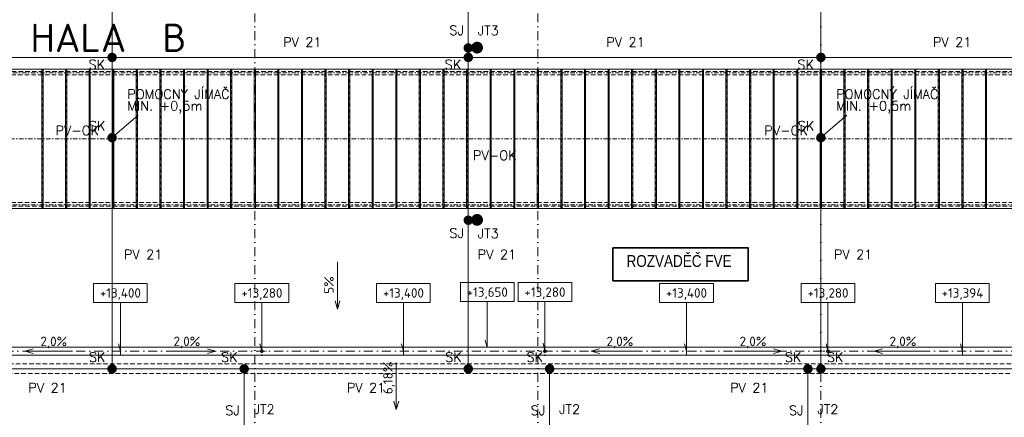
# Model space of a CAD drawing. Header units: millimetres. Extents: x -385852 to 693036, y -525006 to 444206.
# Tile 33 of 156: x 32032 to 73775, y 174497 to 191349. Entities that reach past the tile are written whole.
import ezdxf
from ezdxf.enums import TextEntityAlignment as Align

# ---------------------------------------------------------------- set-up
doc = ezdxf.new("R2010")
doc.units = ezdxf.units.MM
for name, pattern in [('CENTERX2', [101.6, 63.5, -12.7, 12.7, -12.7]), ('DASHDOT', [25.4, 12.7, -6.35, 0, -6.35]), ('ČÁRKOVANÁ', [19.05, 12.7, -6.35])]:
    doc.linetypes.add(name, pattern=pattern)
for name, color, linetype in [('0-DRAT-8MM', 5, 'Continuous'), ('6-TEXT', 3, 'Continuous'), ('JT-TYC', 5, 'Continuous'), ('LEGENDA', 3, 'Continuous'), ('SJ-SVORKA', 5, 'Continuous'), ('SK-SVORKA', 5, 'Continuous')]:
    doc.layers.add(name, color=color, linetype=linetype)
for name, color, linetype, lineweight in [('___FVE_návrh var.2', 6, 'Continuous', 5), ('A99_N_kce-pohl', 7, 'Continuous', 9), ('A99_N_koty-vysk', 8, 'Continuous', 9), ('A99_N_txt-popis-200', 240, 'Continuous', 5), ('A99_S_osy', 1, 'CENTERX2', 5)]:
    doc.layers.add(name, color=color, linetype=linetype, lineweight=lineweight)
doc.styles.add('A99_kota', font='isocpeur.ttf', dxfattribs={"height": 2})
doc.styles.add('ad_popis 100', font='isocpeur.ttf', dxfattribs={"height": 200})
doc.styles.add('RomanS', font='romans.shx')

# ---------------------------------------------------------------- blocks, each defined once
blk = doc.blocks.new('*U161')
at = {"color": 0, "linetype": 'ByBlock'}
for p, q in [((5.7, -4), (5.7, -14.35)), ((5.7, -14.35), (5.29, -12.8))]:
    blk.add_line(p, q, dxfattribs=at)
blk.add_lwpolyline([(0, -4), (11.4, -4), (11.4, 0), (0, 0)], close=True, dxfattribs=at)
at = {"color": 0, "linetype": 'ByBlock', "style": 'A99_kota'}
for tag, p in [('VYSKA', (5.7, -2.24)), ('VYSKA_POPIS1', (5.7, -6.04)), ('VYSKA_POPIS2', (5.9, -9.54)), ('VYSKA_POPIS3', (5.9, -13.04))]:
    blk.add_attdef(tag, text='', height=2, dxfattribs=at).set_placement(p, align=Align.MIDDLE)
blk = doc.blocks.new('*U164')
at = {"color": 0, "linetype": 'ByBlock'}
for p, q in [((5.7, -4), (5.7, -13.75)), ((5.7, -13.75), (5.29, -12.2))]:
    blk.add_line(p, q, dxfattribs=at)
blk.add_lwpolyline([(0, -4), (11.4, -4), (11.4, 0), (0, 0)], close=True, dxfattribs=at)
at = {"color": 0, "linetype": 'ByBlock', "style": 'A99_kota'}
for tag, p in [('VYSKA', (5.7, -2.24)), ('VYSKA_POPIS1', (5.7, -6.04)), ('VYSKA_POPIS2', (5.9, -9.54)), ('VYSKA_POPIS3', (5.9, -13.04))]:
    blk.add_attdef(tag, text='', height=2, dxfattribs=at).set_placement(p, align=Align.MIDDLE)
blk = doc.blocks.new('JT')
at = {"layer": 'JT-TYC', "const_width": 125}
blk.add_lwpolyline([(-62.5, 0, 1), (62.5, 0, 1)], format="xyb", close=True, dxfattribs=at)

msp = doc.modelspace()

# ---------------------------------------------------------------- linework, layer by layer
at = {"layer": '0-DRAT-8MM', "linetype": 'Continuous', "lineweight": 5, "ltscale": 0.5}
for p, q in [((35950, 230900), (35950, 176550)), ((51050, 230900), (51050, 176550)), ((66000, 230900), (66000, 176550)), ((5600, 189750), (150900, 189750)), ((35950, 186350), (37050, 187300)), ((66000, 186350), (67100, 187300)), ((5600, 176550), (150900, 176550)), ((41550, 149200), (41550, 176550)), ((54500, 149200), (54500, 176550)), ((65450, 149200), (65450, 176550))]:
    msp.add_line(p, q, dxfattribs=at)
at = {"layer": '___FVE_návrh var.2', "lineweight": 35}
msp.add_lwpolyline([(57185.0838, 181682.1227), (62910.0838, 181682.1227), (62910.0838, 180282.1227), (57185.0838, 180282.1227)], close=True, dxfattribs=at)
at = {"layer": 'A99_N_kce-pohl', "linetype": 'Continuous', "lineweight": 9}
for p, q in [((32975, 183345), (32975, 189255)), ((33025, 183345), (33025, 189255)), ((33975, 183345), (33975, 189255)), ((34025, 183345), (34025, 189255)), ((34975, 183345), (34975, 189255)), ((35025, 183345), (35025, 189255)), ((35975, 183345), (35975, 189255)), ((36025, 183345), (36025, 189255)), ((36975, 183345), (36975, 189255)), ((37025, 183345), (37025, 189255)), ((37975, 183345), (37975, 189255)), ((38025, 183345), (38025, 189255)), ((38975, 183345), (38975, 189255)), ((39025, 183345), (39025, 189255)), ((39975, 183345), (39975, 189255)), ((40025, 183345), (40025, 189255)), ((40975, 183345), (40975, 189255)), ((41025, 183345), (41025, 189255)), ((41975, 183345), (41975, 189255)), ((42025, 183345), (42025, 189255)), ((42975, 183345), (42975, 189255)), ((43025, 183345), (43025, 189255)), ((43975, 183345), (43975, 189255)), ((44025, 183345), (44025, 189255)), ((44975, 183345), (44975, 189255)), ((45025, 183345), (45025, 189255)), ((45975, 183345), (45975, 189255)), ((46025, 183345), (46025, 189255)), ((46975, 183345), (46975, 189255)), ((47025, 183345), (47025, 189255)), ((47975, 183345), (47975, 189255)), ((48025, 183345), (48025, 189255)), ((48975, 183345), (48975, 189255)), ((49025, 183345), (49025, 189255)), ((49975, 183345), (49975, 189255)), ((50025, 183345), (50025, 189255)), ((50975, 183345), (50975, 189255)), ((51025, 183345), (51025, 189255)), ((51975, 183345), (51975, 189255)), ((52025, 183345), (52025, 189255)), ((52975, 183345), (52975, 189255)), ((53025, 183345), (53025, 189255)), ((53975, 183345), (53975, 189255)), ((54025, 183345), (54025, 189255)), ((54975, 183345), (54975, 189255)), ((55025, 183345), (55025, 189255)), ((55975, 183345), (55975, 189255)), ((56025, 183345), (56025, 189255)), ((56975, 183345), (56975, 189255)), ((57025, 183345), (57025, 189255)), ((57975, 183345), (57975, 189255)), ((58025, 183345), (58025, 189255)), ((58975, 183345), (58975, 189255)), ((59025, 183345), (59025, 189255)), ((59975, 183345), (59975, 189255)), ((60025, 183345), (60025, 189255)), ((60975, 183345), (60975, 189255)), ((61025, 183345), (61025, 189255)), ((61975, 183345), (61975, 189255)), ((62025, 183345), (62025, 189255)), ((62975, 183345), (62975, 189255)), ((63025, 183345), (63025, 189255)), ((63975, 183345), (63975, 189255)), ((64025, 183345), (64025, 189255)), ((64975, 183345), (64975, 189255)), ((65025, 183345), (65025, 189255)), ((65975, 183345), (65975, 189255)), ((66025, 183345), (66025, 189255)), ((66975, 183345), (66975, 189255)), ((67025, 183345), (67025, 189255)), ((67975, 183345), (67975, 189255)), ((68025, 183345), (68025, 189255)), ((68975, 183345), (68975, 189255)), ((69025, 183345), (69025, 189255)), ((69975, 183345), (69975, 189255)), ((70025, 183345), (70025, 189255)), ((70975, 183345), (70975, 189255)), ((71025, 183345), (71025, 189255)), ((71975, 183345), (71975, 189255)), ((72025, 183345), (72025, 189255)), ((72975, 183345), (72975, 189255)), ((73025, 183345), (73025, 189255))]:
    msp.add_line(p, q, dxfattribs=at)
at = {"layer": 'A99_N_kce-pohl', "linetype": 'ČÁRKOVANÁ', "lineweight": 9, "ltscale": 15}
msp.add_line((5860, 176760), (150690, 176760), dxfattribs=at)
for points in [[(144760, 189155), (11790, 189155)], [(144450, 189005.3403), (12100, 189005.3403)], [(144760, 183445), (11790, 183445)], [(144450, 183594.6597), (12100, 183594.6597)], [(138875.5457, 176350), (7180, 176350)]]:
    msp.add_lwpolyline(points, dxfattribs=at)
at = {"layer": 'A99_N_kce-pohl', "linetype": 'Continuous', "lineweight": 9}
msp.add_lwpolyline([(11930, 189255), (144620, 189255), (144620, 183345), (11930, 183345)], close=True, dxfattribs=at)
for points in [[(32975, 186675), (32975, 186495)], [(33025, 186675), (33025, 186495)], [(33975, 186675), (33975, 186495)], [(34025, 186675), (34025, 186495)], [(34975, 186675), (34975, 186495)], [(35025, 186675), (35025, 186495)], [(35975, 186675), (35975, 186495)], [(36025, 186675), (36025, 186495)], [(36975, 186675), (36975, 186495)], [(37025, 186675), (37025, 186495)], [(37975, 186675), (37975, 186495)], [(38025, 186675), (38025, 186495)], [(38975, 186675), (38975, 186495)], [(39025, 186675), (39025, 186495)], [(39975, 186675), (39975, 186495)], [(40025, 186675), (40025, 186495)], [(40975, 186675), (40975, 186495)], [(41025, 186675), (41025, 186495)], [(41975, 186675), (41975, 186495)], [(42025, 186675), (42025, 186495)], [(42975, 186675), (42975, 186495)], [(43025, 186675), (43025, 186495)], [(43975, 186675), (43975, 186495)], [(44025, 186675), (44025, 186495)], [(44975, 186675), (44975, 186495)], [(45025, 186675), (45025, 186495)], [(45975, 186675), (45975, 186495)], [(46025, 186675), (46025, 186495)], [(46975, 186675), (46975, 186495)], [(47025, 186675), (47025, 186495)], [(47975, 186675), (47975, 186495)], [(48025, 186675), (48025, 186495)], [(48975, 186675), (48975, 186495)], [(49025, 186675), (49025, 186495)], [(49975, 186675), (49975, 186495)], [(50025, 186675), (50025, 186495)], [(50975, 186675), (50975, 186495)], [(51025, 186675), (51025, 186495)], [(51975, 186675), (51975, 186495)], [(52025, 186675), (52025, 186495)], [(52975, 186675), (52975, 186495)], [(53025, 186675), (53025, 186495)], [(53975, 186675), (53975, 186495)], [(54025, 186675), (54025, 186495)], [(54975, 186675), (54975, 186495)], [(55025, 186675), (55025, 186495)], [(55975, 186675), (55975, 186495)], [(56025, 186675), (56025, 186495)], [(56975, 186675), (56975, 186495)], [(57025, 186675), (57025, 186495)], [(57975, 186675), (57975, 186495)], [(58025, 186675), (58025, 186495)], [(58975, 186675), (58975, 186495)], [(59025, 186675), (59025, 186495)], [(59975, 186675), (59975, 186495)], [(60025, 186675), (60025, 186495)], [(60975, 186675), (60975, 186495)], [(61025, 186675), (61025, 186495)], [(61975, 186675), (61975, 186495)], [(62025, 186675), (62025, 186495)], [(62975, 186675), (62975, 186495)], [(63025, 186675), (63025, 186495)], [(63975, 186675), (63975, 186495)], [(64025, 186675), (64025, 186495)], [(64975, 186675), (64975, 186495)], [(65025, 186675), (65025, 186495)], [(65975, 186675), (65975, 186495)], [(66025, 186675), (66025, 186495)], [(66975, 186675), (66975, 186495)], [(67025, 186675), (67025, 186495)], [(67975, 186675), (67975, 186495)], [(68025, 186675), (68025, 186495)], [(68975, 186675), (68975, 186495)], [(69025, 186675), (69025, 186495)], [(69975, 186675), (69975, 186495)], [(70025, 186675), (70025, 186495)], [(70975, 186675), (70975, 186495)], [(71025, 186675), (71025, 186495)], [(71975, 186675), (71975, 186495)], [(72025, 186675), (72025, 186495)], [(72975, 186675), (72975, 186495)], [(73025, 186675), (73025, 186495)]]:
    msp.add_lwpolyline(points, dxfattribs=at)
at = {"layer": 'A99_N_kce-pohl', "linetype": 'Continuous', "ltscale": 25}
msp.add_lwpolyline([(150690, 177135), (150690, 177465), (6000, 177465), (6000, 177135)], close=True, dxfattribs=at)
for points in [[(36300, 177135), (36300, 177465)], [(36300, 177135), (36300, 177465)], [(48300, 177135), (48300, 177465)], [(60300, 177135), (60300, 177465)], [(72000, 177135), (72000, 177420)]]:
    msp.add_lwpolyline(points, dxfattribs=at)
at = {"layer": 'A99_N_kce-pohl', "linetype": 'DASHDOT', "lineweight": 5, "ltscale": 5}
for points in [[(42300, 177100), (42300, 177500)], [(54300, 177100), (54300, 177500)], [(66300, 177100), (66300, 177500)], [(42100, 177300), (42500, 177300)], [(54100, 177300), (54500, 177300)], [(66100, 177300), (66500, 177300)]]:
    msp.add_lwpolyline(points, dxfattribs=at)
at = {"layer": 'A99_N_kce-pohl', "linetype": 'Continuous'}
for centre in [(42300, 177300), (54300, 177300), (66300, 177300)]:
    msp.add_circle(centre, 60, dxfattribs=at)
at = {"layer": 'A99_N_koty-vysk'}
for points in [[(45500, 179082.0051), (45500.0093, 181082.0051)], [(45500, 179082.0051), (45400.0016, 179432.0056)], [(45500, 179082.0051), (45600.0016, 179432.0046)], [(32260, 177300), (32610.0005, 177399.9984)], [(32260, 177300), (32610.0005, 177399.9984)], [(32260, 177300), (34260, 177299.9907)], [(32260, 177300), (32609.9995, 177199.9984)], [(32260, 177300), (34260, 177299.9907)], [(32260, 177300), (32609.9995, 177199.9984)], [(40340, 177300), (38340, 177299.9907)], [(40340, 177300), (38340, 177299.9907)], [(40340, 177300), (39989.9995, 177399.9984)], [(40340, 177300), (39989.9995, 177399.9984)], [(40340, 177300), (39990.0005, 177199.9984)], [(40340, 177300), (39990.0005, 177199.9984)], [(56260, 177300), (56610.0005, 177399.9984)], [(56260, 177300), (58260, 177299.9907)], [(56260, 177300), (56609.9995, 177199.9984)], [(64340, 177300), (62340, 177299.9907)], [(64340, 177300), (63989.9995, 177399.9984)], [(64340, 177300), (63990.0005, 177199.9984)], [(68260, 177300), (68610.0005, 177399.9984)], [(68260, 177300), (70260, 177299.9907)], [(68260, 177300), (68609.9995, 177199.9984)], [(48000, 174827.0051), (48000.0093, 176827.0051)], [(48000, 174827.0051), (47900.0016, 175177.0056)], [(48000, 174827.0051), (48100.0016, 175177.0046)]]:
    msp.add_lwpolyline(points, dxfattribs=at)
at = {"layer": 'A99_S_osy', "linetype": 'DASHDOT', "lineweight": 5, "ltscale": 10}
for p, q in [((33000, 183345), (33000, 189255)), ((34000, 183345), (34000, 189255)), ((35000, 183345), (35000, 189255)), ((36000, 189255), (36000, 183345)), ((37000, 183345), (37000, 189255)), ((38000, 183345), (38000, 189255)), ((39000, 183345), (39000, 189255)), ((40000, 183345), (40000, 189255)), ((41000, 183345), (41000, 189255)), ((43000, 183345), (43000, 189255)), ((44000, 183345), (44000, 189255)), ((45000, 183345), (45000, 189255)), ((46000, 183345), (46000, 189255)), ((47000, 183345), (47000, 189255)), ((48000, 183345), (48000, 189255)), ((49000, 183345), (49000, 189255)), ((50000, 183345), (50000, 189255)), ((51000, 183345), (51000, 189255)), ((52000, 183345), (52000, 189255)), ((53000, 183345), (53000, 189255)), ((55000, 183345), (55000, 189255)), ((56000, 183345), (56000, 189255)), ((57000, 183345), (57000, 189255)), ((58000, 183345), (58000, 189255)), ((59000, 183345), (59000, 189255)), ((60000, 183345), (60000, 189255)), ((61000, 183345), (61000, 189255)), ((62000, 183345), (62000, 189255)), ((63000, 183345), (63000, 189255)), ((64000, 183345), (64000, 189255)), ((65000, 183345), (65000, 189255)), ((67000, 183345), (67000, 189255)), ((68000, 183345), (68000, 189255)), ((69000, 183345), (69000, 189255)), ((70000, 183345), (70000, 189255)), ((71000, 183345), (71000, 189255)), ((72000, 183345), (72000, 189255)), ((73000, 183345), (73000, 189255))]:
    msp.add_line(p, q, dxfattribs=at)
at = {"layer": 'A99_S_osy', "linetype": 'DASHDOT', "lineweight": 5, "ltscale": 30}
for points in [[(42000, 250300), (42000, 146890)], [(54000, 250300), (54000, 146890)], [(66000, 250300), (66000, 146890)], [(177325, 177300), (4375, 177300)]]:
    msp.add_lwpolyline(points, dxfattribs=at)
at = {"layer": 'A99_S_osy', "linetype": 'DASHDOT', "lineweight": 5, "ltscale": 15}
for points in [[(144740, 189095), (11865, 189095)], [(144620, 186300), (11930, 186300)], [(144740, 183505), (11865, 183505)]]:
    msp.add_lwpolyline(points, dxfattribs=at)
at = {"layer": 'SJ-SVORKA', "const_width": 200}
for points in [[(51050, 190250, -1), (51050, 190050, -1)], [(51050, 182950, -1), (51050, 182750, -1)]]:
    msp.add_lwpolyline(points, format="xyb", close=True, dxfattribs=at)
at = {"layer": 'SK-SVORKA', "const_width": 200}
for points in [[(36050, 189750, 1), (35850, 189750, 1)], [(51150, 189750, 1), (50950, 189750, 1)], [(66100, 189750, 1), (65900, 189750, 1)], [(36050, 186350, 1), (35850, 186350, 1)], [(66100, 186350, 1), (65900, 186350, 1)], [(36050, 176550, 1), (35850, 176550, 1)], [(41650, 176550, 1), (41450, 176550, 1)], [(51150, 176550, 1), (50950, 176550, 1)], [(54600, 176550, 1), (54400, 176550, 1)], [(65550, 176550, 1), (65350, 176550, 1)], [(66100, 176550, 1), (65900, 176550, 1)]]:
    msp.add_lwpolyline(points, format="xyb", close=True, dxfattribs=at)

# ---------------------------------------------------------------- block references
at = {"layer": 'A99_N_koty-vysk', "xscale": 200, "yscale": 200, "zscale": 200}
for name, p, values in [('*U161', (35160, 180170), {'VYSKA': '+13,400'}), ('*U161', (35160, 180170), {'VYSKA': '+13,400'}), ('*U161', (41160, 180170), {'VYSKA': '+13,280'}), ('*U161', (47160, 180170), {'VYSKA': '+13,400'}), ('*U164', (50715, 180205), {'VYSKA': '+13,650'}), ('*U161', (53160, 180205), {'VYSKA': '+13,280'}), ('*U161', (65160, 180170), {'VYSKA': '+13,280'}), ('*U161', (70860, 180170), {'VYSKA': '+13,394'})]:
    msp.add_blockref(name, p, dxfattribs=at).add_auto_attribs(values)
at = {"layer": 'JT-TYC', "xscale": -2, "yscale": 2, "zscale": 200, "rotation": 90}
for p in [(51424.1557, 190164.6529), (51424.1557, 182864.6529)]:
    msp.add_blockref('JT', p, dxfattribs=at)

# ---------------------------------------------------------------- texts
at = {"layer": '0-DRAT-8MM', "style": 'RomanS'}
msp.add_text('SK', height=400, dxfattribs=at).set_placement((66250, 176850))
at = {"layer": '6-TEXT', "style": 'RomanS'}
for s, p in [('PV 21', (43200, 190200)), ('PV 21', (56900, 190200)), ('PV 21', (70750, 190200)), ('SK', (34950, 189250)), ('SK', (50050, 189250)), ('SK', (65000, 189250)), ('SK', (34969.0476, 186650)), ('SK', (65019.0476, 186650)), ('PV-OK', (33550, 186450)), ('PV-OK', (63600, 186450)), ('PV-OK', (51250, 185400)), ('PV 21', (36450, 181200)), ('PV 21', (51450, 181200)), ('PV 21', (66550, 181200)), ('SK', (34969.0476, 176850)), ('SK', (40569.0476, 176850)), ('SK', (50069.0476, 176850)), ('SK', (53519.0476, 176850)), ('SK', (64469.0476, 176850)), ('PV 21', (32400, 175550)), ('PV 21', (45900, 175550)), ('PV 21', (62150, 175550))]:
    msp.add_text(s, height=400, dxfattribs=at).set_placement(p)
at = {"layer": 'A99_N_koty-vysk', "char_height": 400, "attachment_point": 1, "rotation": 90, "style": 'ad_popis 100'}
for s, width, insert in [('5%', 140, (44942.7069, 179735.0032)), ('6,18%', 673.851813, (47442.7069, 175480.0032))]:
    msp.add_mtext_dynamic_manual_height_columns(s, width=width, gutter_width=2000, heights=[0], dxfattribs=dict(at, insert=insert))
at = {"layer": 'A99_N_koty-vysk', "char_height": 400, "style": 'ad_popis 100'}
for insert, attachment_point in [((32912.9981, 177915), 1), ((32912.9981, 177915), 1), ((39687.0019, 177915), 3), ((39687.0019, 177915), 3), ((56912.9981, 177915), 1), ((63687.0019, 177915), 3), ((68912.9981, 177915), 1)]:
    msp.add_mtext_dynamic_manual_height_columns('2,0%', width=673.851813, gutter_width=2000, heights=[0], dxfattribs=dict(at, insert=insert, attachment_point=attachment_point))
at = {"layer": 'A99_N_txt-popis-200', "lineweight": 9, "ltscale": 5, "style": 'ad_popis 100'}
msp.add_text('HALA  B', height=1200, dxfattribs=at).set_placement((32490, 189980))
at = {"layer": 'LEGENDA', "style": 'RomanS'}
for s, p in [('SJ', (50250, 190700)), ('JT3', (51447.9508, 190691.714)), ('POMOCNÝ JÍMAČ', (36594.9998, 187996.2083)), ('POMOCNÝ JÍMAČ', (66644.9998, 187996.2083)), ('MIN. +0,5m', (36594.9998, 187496.2083)), ('MIN. +0,5m', (66644.9998, 187496.2083)), ('SJ', (50250, 182100)), ('JT3', (51447.9508, 182091.714)), ('SJ', (40747.9508, 174591.714)), ('JT2', (41947.9508, 174641.714)), ('SJ', (53697.9508, 174591.714)), ('JT2', (54897.9508, 174641.714)), ('SJ', (64647.9508, 174591.714)), ('JT2', (65847.9508, 174641.714))]:
    msp.add_text(s, height=400, dxfattribs=at).set_placement(p)

# ---------------------------------------------------------------- next in the draw order: texts
at = {"layer": '___FVE_návrh var.2', "linetype": 'Continuous', "lineweight": 5, "ltscale": 2, "insert": (57757.5, 181372.5), "char_height": 500, "width": 4525, "attachment_point": 1, "style": 'A99_kota', "bg_fill": 3, "box_fill_scale": 1, "bg_fill_color": 256, "bg_fill_transparency": 0}
msp.add_mtext('{\\fArial Narrow|b0|i0|c238|p34;ROZVADĚČ FVE}', dxfattribs=at)

# ---------------------------------------------------------------- next in the draw order: block references
at = {"layer": 'A99_N_koty-vysk', "xscale": 200, "yscale": 200, "zscale": 200}
msp.add_blockref('*U161', (59160, 180170), dxfattribs=at).add_auto_attribs({'VYSKA': '+13,400'})

doc.saveas('drawing.dxf')
